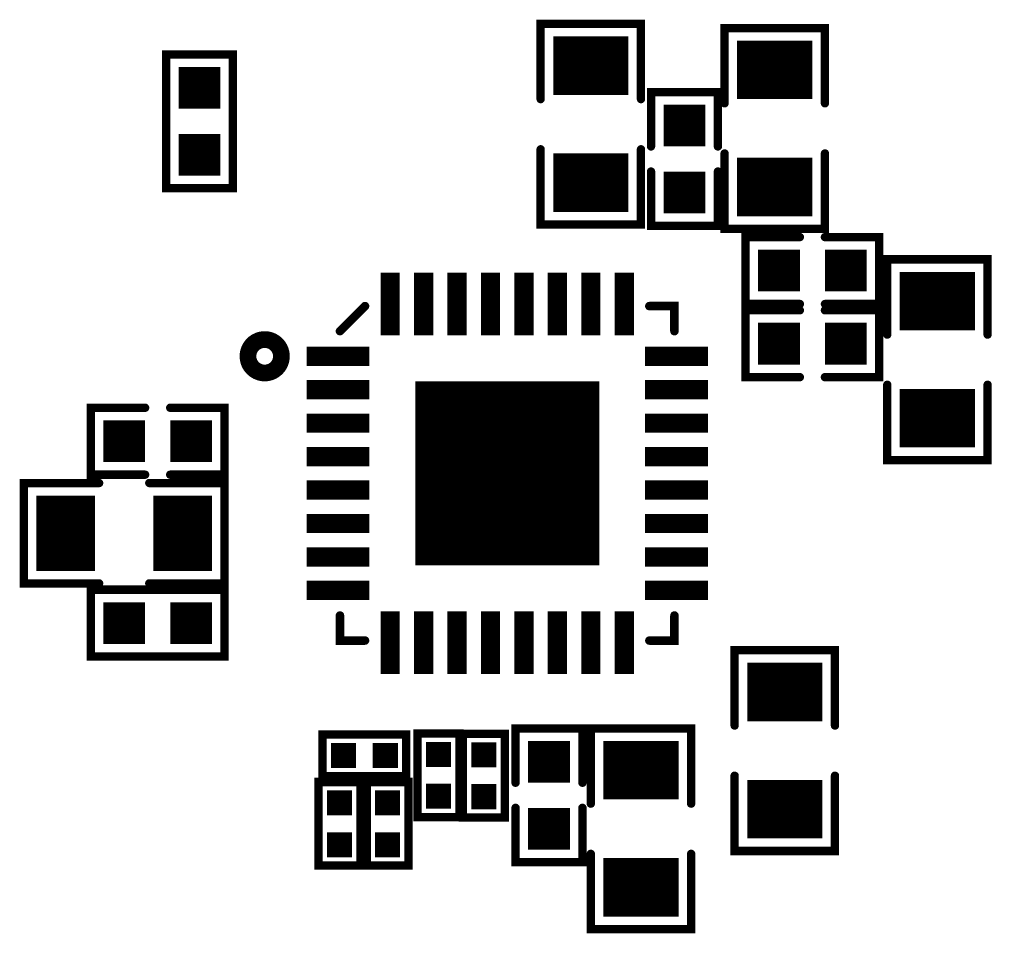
# Model space of a CAD drawing. Extents: x -14 to 157, y -7 to 92.
# Tile 122 of 129: x 112 to 124, y 14 to 25. Entities that reach past the tile are written whole.
import ezdxf

# ---------------------------------------------------------------- set-up
doc = ezdxf.new("R2010")
doc.units = 0
for name, color, linetype in [('DRIL_NPLTE_THRU_01', 3, 'CONTINUOUS'), ('DRIL_NPLTE_THRU_02', 171, 'CONTINUOUS'), ('DRIL_NPLTE_THRU_03', 222, 'CONTINUOUS'), ('DRIL_NPLTE_THRU_04', 2, 'CONTINUOUS'), ('DRIL_PLTE_THRU_01', 3, 'CONTINUOUS'), ('DRIL_PLTE_THRU_02', 171, 'CONTINUOUS'), ('DRIL_PLTE_THRU_03', 222, 'CONTINUOUS'), ('DRIL_PLTE_THRU_04', 2, 'CONTINUOUS'), ('PADS_BOT', 56, 'CONTINUOUS'), ('PADS_INNER', 96, 'CONTINUOUS'), ('PADS_TOP', 96, 'CONTINUOUS'), ('PART_TOP_2DLINE_00', 183, 'CONTINUOUS'), ('PART_TOP_2DLINE_01', 183, 'CONTINUOUS'), ('PART_TOP_2DLINE_126', 183, 'CONTINUOUS')]:
    doc.layers.add(name, color=color, linetype=linetype)

# ---------------------------------------------------------------- blocks, each defined once
blk = doc.blocks.new('SMOOTH_0$1')
at = {"const_width": 0.05}
blk.add_lwpolyline([(-0.025, 0, 1), (0.025, 0, 1)], format="xyb", close=True, dxfattribs=at)
blk = doc.blocks.new('PART_BODY_TOP_14')
at = {"layer": 'PART_TOP_2DLINE_01', "const_width": 0.1}
for points in [[(-0.3, 0.6), (-1.2, 0.6), (-1.2, -0.6), (-0.3, -0.6)], [(0.3, -0.6), (1.2, -0.6), (1.2, 0.6), (0.3, 0.6)]]:
    blk.add_lwpolyline(points, dxfattribs=at)
at = {"layer": 'PART_TOP_2DLINE_01'}
for p in [(-1.2, 0.6), (-0.3, 0.6), (0.3, 0.6), (1.2, 0.6), (-1.2, -0.6), (-0.3, -0.6), (0.3, -0.6), (1.2, -0.6)]:
    blk.add_blockref('SMOOTH_0$1', p, dxfattribs=at)
blk = doc.blocks.new('DRIL_HOLE_0')
blk.add_lwpolyline([(0, 0, 1), (0, 0, 1)], format="xyb", close=True)
blk = doc.blocks.new('PAD_0')
blk.add_lwpolyline([(0, 0, 1), (0, 0, 1)], format="xyb", close=True)
blk = doc.blocks.new('PAD_9')
at = {"const_width": 0.7}
blk.add_lwpolyline([(-0.45, 0), (0.45, 0)], dxfattribs=at)
blk = doc.blocks.new('STK_TOP_10')
at = {"layer": 'DRIL_PLTE_THRU_01'}
blk.add_blockref('DRIL_HOLE_0', (0, 0), dxfattribs=at)
at = {"layer": 'DRIL_PLTE_THRU_02'}
blk.add_blockref('DRIL_HOLE_0', (0, 0), dxfattribs=at)
at = {"layer": 'DRIL_PLTE_THRU_03'}
blk.add_blockref('DRIL_HOLE_0', (0, 0), dxfattribs=at)
at = {"layer": 'DRIL_PLTE_THRU_04'}
blk.add_blockref('DRIL_HOLE_0', (0, 0), dxfattribs=at)
at = {"layer": 'PADS_BOT'}
blk.add_blockref('PAD_0', (0, 0), dxfattribs=at)
at = {"layer": 'PADS_INNER'}
blk.add_blockref('PAD_0', (0, 0), dxfattribs=at)
at = {"layer": 'PADS_TOP', "rotation": 90}
blk.add_blockref('PAD_9', (0, 0), dxfattribs=at)
blk = doc.blocks.new('SYM_TOP_7')
for name, p in [('STK_TOP_10', (-0.7, 0)), ('STK_TOP_10', (0.7, 0)), ('PART_BODY_TOP_14', (0, 0))]:
    blk.add_blockref(name, p)
blk = doc.blocks.new('PART_TOP_145')
blk.add_blockref('SYM_TOP_7', (0, 0))
blk = doc.blocks.new('PART_BODY_TOP_11')
at = {"layer": 'PART_TOP_2DLINE_01', "const_width": 0.1}
for points in [[(-0.15, 0.4), (-0.8, 0.4), (-0.8, -0.4), (-0.15, -0.4)], [(0.15, -0.4), (0.8, -0.4), (0.8, 0.4), (0.15, 0.4)]]:
    blk.add_lwpolyline(points, dxfattribs=at)
at = {"layer": 'PART_TOP_2DLINE_01'}
for p in [(-0.8, 0.4), (-0.15, 0.4), (0.15, 0.4), (0.8, 0.4), (-0.8, -0.4), (-0.15, -0.4), (0.15, -0.4), (0.8, -0.4)]:
    blk.add_blockref('SMOOTH_0$1', p, dxfattribs=at)
blk = doc.blocks.new('PAD_1')
at = {"const_width": 0.5}
blk.add_lwpolyline([(-0.25, 0), (0.25, 0)], dxfattribs=at)
blk = doc.blocks.new('STK_TOP_7')
at = {"layer": 'DRIL_PLTE_THRU_01'}
blk.add_blockref('DRIL_HOLE_0', (0, 0), dxfattribs=at)
at = {"layer": 'DRIL_PLTE_THRU_02'}
blk.add_blockref('DRIL_HOLE_0', (0, 0), dxfattribs=at)
at = {"layer": 'DRIL_PLTE_THRU_03'}
blk.add_blockref('DRIL_HOLE_0', (0, 0), dxfattribs=at)
at = {"layer": 'DRIL_PLTE_THRU_04'}
blk.add_blockref('DRIL_HOLE_0', (0, 0), dxfattribs=at)
at = {"layer": 'PADS_BOT'}
blk.add_blockref('PAD_0', (0, 0), dxfattribs=at)
at = {"layer": 'PADS_INNER'}
blk.add_blockref('PAD_0', (0, 0), dxfattribs=at)
at = {"layer": 'PADS_TOP'}
blk.add_blockref('PAD_1', (0, 0), dxfattribs=at)
blk = doc.blocks.new('SYM_TOP_4')
for name, p in [('PART_BODY_TOP_11', (0, 0)), ('STK_TOP_7', (-0.4, 0)), ('STK_TOP_7', (0.4, 0))]:
    blk.add_blockref(name, p)
blk = doc.blocks.new('PART_TOP_157')
blk.add_blockref('SYM_TOP_4', (0, 0))
blk = doc.blocks.new('PART_TOP_158')
blk.add_blockref('SYM_TOP_4', (0, 0))
blk = doc.blocks.new('PART_TOP_159')
blk.add_blockref('SYM_TOP_7', (0, 0))
blk = doc.blocks.new('PART_TOP_160')
blk.add_blockref('SYM_TOP_7', (0, 0))
blk = doc.blocks.new('PART_TOP_161')
blk.add_blockref('SYM_TOP_4', (0, 0))
blk = doc.blocks.new('PART_TOP_164')
blk.add_blockref('SYM_TOP_7', (0, 0))
blk = doc.blocks.new('PART_TOP_165')
blk.add_blockref('SYM_TOP_7', (0, 0))
blk = doc.blocks.new('PART_TOP_166')
blk.add_blockref('SYM_TOP_4', (0, 0))
blk = doc.blocks.new('PART_BODY_TOP_60')
at = {"layer": 'PART_TOP_2DLINE_01', "const_width": 0.1}
blk.add_lwpolyline([(-0.5, 0.25), (0.5, 0.25), (0.5, -0.25), (-0.5, -0.25)], close=True, dxfattribs=at)
at = {"layer": 'PART_TOP_2DLINE_01'}
for p in [(-0.5, 0.25), (0.5, 0.25), (-0.5, -0.25), (0.5, -0.25)]:
    blk.add_blockref('SMOOTH_0$1', p, dxfattribs=at)
blk = doc.blocks.new('PAD_2')
at = {"const_width": 0.3}
blk.add_lwpolyline([(-0.15, 0), (0.15, 0)], dxfattribs=at)
blk = doc.blocks.new('STK_TOP_133')
at = {"layer": 'DRIL_NPLTE_THRU_01'}
blk.add_blockref('DRIL_HOLE_0', (0, 0), dxfattribs=at)
at = {"layer": 'DRIL_NPLTE_THRU_02'}
blk.add_blockref('DRIL_HOLE_0', (0, 0), dxfattribs=at)
at = {"layer": 'DRIL_NPLTE_THRU_03'}
blk.add_blockref('DRIL_HOLE_0', (0, 0), dxfattribs=at)
at = {"layer": 'DRIL_NPLTE_THRU_04'}
blk.add_blockref('DRIL_HOLE_0', (0, 0), dxfattribs=at)
at = {"layer": 'PADS_BOT'}
blk.add_blockref('PAD_0', (0, 0), dxfattribs=at)
at = {"layer": 'PADS_INNER'}
blk.add_blockref('PAD_0', (0, 0), dxfattribs=at)
at = {"layer": 'PADS_TOP'}
blk.add_blockref('PAD_2', (0, 0), dxfattribs=at)
blk = doc.blocks.new('SYM_TOP_53')
for name, p in [('PART_BODY_TOP_60', (0, 0)), ('STK_TOP_133', (-0.25, 0)), ('STK_TOP_133', (0.25, 0))]:
    blk.add_blockref(name, p)
blk = doc.blocks.new('PART_TOP_169')
blk.add_blockref('SYM_TOP_53', (0, 0))
blk = doc.blocks.new('PART_TOP_170')
blk.add_blockref('SYM_TOP_53', (0, 0))
blk = doc.blocks.new('PART_TOP_171')
blk.add_blockref('SYM_TOP_53', (0, 0))
blk = doc.blocks.new('PART_TOP_172')
blk.add_blockref('SYM_TOP_53', (0, 0))
blk = doc.blocks.new('PART_TOP_173')
blk.add_blockref('SYM_TOP_53', (0, 0))
blk = doc.blocks.new('SMOOTH_0$1016')
at = {"const_width": 0.0508}
blk.add_lwpolyline([(-0.0254, 0, 1), (0.0254, 0, 1)], format="xyb", close=True, dxfattribs=at)
blk = doc.blocks.new('PART_BODY_TOP_59')
at = {"layer": 'PART_TOP_2DLINE_00', "const_width": 0.102}
for points in [[(-1.7, 2), (-2, 1.7)], [(1.7, 2), (2, 2), (2, 1.7)], [(-1.7, -2), (-2, -2), (-2, -1.7)], [(2, -1.7), (2, -2), (1.7, -2)]]:
    blk.add_lwpolyline(points, dxfattribs=at)
at = {"layer": 'PART_TOP_2DLINE_126', "const_width": 0.2}
blk.add_lwpolyline([(-3.1, 1.4, 1), (-2.7, 1.4, 1)], format="xyb", close=True, dxfattribs=at)
at = {"layer": 'PART_TOP_2DLINE_00'}
for p in [(-1.7, 2), (1.7, 2), (2, 2), (-2, 1.7), (2, 1.7), (-2, -1.7), (2, -1.7), (-2, -2), (-1.7, -2), (1.7, -2), (2, -2)]:
    blk.add_blockref('SMOOTH_0$1016', p, dxfattribs=at)
blk = doc.blocks.new('PAD_40')
at = {"const_width": 0.23}
blk.add_lwpolyline([(-0.375, 0), (0.375, 0)], dxfattribs=at)
blk = doc.blocks.new('STK_TOP_149')
at = {"layer": 'DRIL_NPLTE_THRU_01'}
blk.add_blockref('DRIL_HOLE_0', (0, 0), dxfattribs=at)
at = {"layer": 'DRIL_NPLTE_THRU_02'}
blk.add_blockref('DRIL_HOLE_0', (0, 0), dxfattribs=at)
at = {"layer": 'DRIL_NPLTE_THRU_03'}
blk.add_blockref('DRIL_HOLE_0', (0, 0), dxfattribs=at)
at = {"layer": 'DRIL_NPLTE_THRU_04'}
blk.add_blockref('DRIL_HOLE_0', (0, 0), dxfattribs=at)
at = {"layer": 'PADS_BOT'}
blk.add_blockref('PAD_0', (0, 0), dxfattribs=at)
at = {"layer": 'PADS_INNER'}
blk.add_blockref('PAD_0', (0, 0), dxfattribs=at)
at = {"layer": 'PADS_TOP'}
blk.add_blockref('PAD_40', (0, 0), dxfattribs=at)
blk = doc.blocks.new('PAD_41')
at = {"const_width": 0.23}
blk.add_lwpolyline([(-0.45, 0), (0.3, 0)], dxfattribs=at)
blk = doc.blocks.new('STK_TOP_150')
at = {"layer": 'DRIL_NPLTE_THRU_01'}
blk.add_blockref('DRIL_HOLE_0', (0, 0), dxfattribs=at)
at = {"layer": 'DRIL_NPLTE_THRU_02'}
blk.add_blockref('DRIL_HOLE_0', (0, 0), dxfattribs=at)
at = {"layer": 'DRIL_NPLTE_THRU_03'}
blk.add_blockref('DRIL_HOLE_0', (0, 0), dxfattribs=at)
at = {"layer": 'DRIL_NPLTE_THRU_04'}
blk.add_blockref('DRIL_HOLE_0', (0, 0), dxfattribs=at)
at = {"layer": 'PADS_BOT'}
blk.add_blockref('PAD_0', (0, 0), dxfattribs=at)
at = {"layer": 'PADS_INNER'}
blk.add_blockref('PAD_0', (0, 0), dxfattribs=at)
at = {"layer": 'PADS_TOP', "rotation": 90}
blk.add_blockref('PAD_41', (0, 0), dxfattribs=at)
blk = doc.blocks.new('PAD_42')
at = {"const_width": 0.23}
blk.add_lwpolyline([(-0.3, 0), (0.45, 0)], dxfattribs=at)
blk = doc.blocks.new('STK_TOP_151')
at = {"layer": 'DRIL_NPLTE_THRU_01'}
blk.add_blockref('DRIL_HOLE_0', (0, 0), dxfattribs=at)
at = {"layer": 'DRIL_NPLTE_THRU_02'}
blk.add_blockref('DRIL_HOLE_0', (0, 0), dxfattribs=at)
at = {"layer": 'DRIL_NPLTE_THRU_03'}
blk.add_blockref('DRIL_HOLE_0', (0, 0), dxfattribs=at)
at = {"layer": 'DRIL_NPLTE_THRU_04'}
blk.add_blockref('DRIL_HOLE_0', (0, 0), dxfattribs=at)
at = {"layer": 'PADS_BOT'}
blk.add_blockref('PAD_0', (0, 0), dxfattribs=at)
at = {"layer": 'PADS_INNER'}
blk.add_blockref('PAD_0', (0, 0), dxfattribs=at)
at = {"layer": 'PADS_TOP', "rotation": 90}
blk.add_blockref('PAD_42', (0, 0), dxfattribs=at)
blk = doc.blocks.new('PAD_43')
at = {"const_width": 2.2}
blk.add_lwpolyline([(-1.1, 0), (1.1, 0)], dxfattribs=at)
blk = doc.blocks.new('STK_TOP_152')
at = {"layer": 'DRIL_NPLTE_THRU_01'}
blk.add_blockref('DRIL_HOLE_0', (0, 0), dxfattribs=at)
at = {"layer": 'DRIL_NPLTE_THRU_02'}
blk.add_blockref('DRIL_HOLE_0', (0, 0), dxfattribs=at)
at = {"layer": 'DRIL_NPLTE_THRU_03'}
blk.add_blockref('DRIL_HOLE_0', (0, 0), dxfattribs=at)
at = {"layer": 'DRIL_NPLTE_THRU_04'}
blk.add_blockref('DRIL_HOLE_0', (0, 0), dxfattribs=at)
at = {"layer": 'PADS_BOT'}
blk.add_blockref('PAD_0', (0, 0), dxfattribs=at)
at = {"layer": 'PADS_INNER'}
blk.add_blockref('PAD_0', (0, 0), dxfattribs=at)
at = {"layer": 'PADS_TOP'}
blk.add_blockref('PAD_43', (0, 0), dxfattribs=at)
blk = doc.blocks.new('SYM_TOP_52')
for name, p in [('STK_TOP_151', (-1.4, 1.95)), ('STK_TOP_151', (-1, 1.95)), ('STK_TOP_151', (-0.6, 1.95)), ('STK_TOP_151', (-0.2, 1.95)), ('STK_TOP_151', (0.2, 1.95)), ('STK_TOP_151', (0.6, 1.95)), ('STK_TOP_151', (1, 1.95)), ('STK_TOP_151', (1.4, 1.95)), ('PART_BODY_TOP_59', (0, 0)), ('STK_TOP_149', (-2.025, 1.4)), ('STK_TOP_149', (2.025, 1.4)), ('STK_TOP_149', (-2.025, 1)), ('STK_TOP_152', (0, 0)), ('STK_TOP_149', (2.025, 1)), ('STK_TOP_149', (-2.025, 0.6)), ('STK_TOP_149', (2.025, 0.6)), ('STK_TOP_149', (-2.025, 0.2)), ('STK_TOP_149', (2.025, 0.2)), ('STK_TOP_149', (-2.025, -0.2)), ('STK_TOP_149', (2.025, -0.2)), ('STK_TOP_149', (-2.025, -0.6)), ('STK_TOP_149', (2.025, -0.6)), ('STK_TOP_149', (-2.025, -1)), ('STK_TOP_149', (2.025, -1)), ('STK_TOP_149', (-2.025, -1.4)), ('STK_TOP_149', (2.025, -1.4)), ('STK_TOP_150', (-1.4, -1.95)), ('STK_TOP_150', (-1, -1.95)), ('STK_TOP_150', (-0.6, -1.95)), ('STK_TOP_150', (-0.2, -1.95)), ('STK_TOP_150', (0.2, -1.95)), ('STK_TOP_150', (0.6, -1.95)), ('STK_TOP_150', (1, -1.95)), ('STK_TOP_150', (1.4, -1.95))]:
    blk.add_blockref(name, p)
blk = doc.blocks.new('PART_TOP_175')
blk.add_blockref('SYM_TOP_52', (0, 0))
blk = doc.blocks.new('PART_BODY_TOP_24')
at = {"layer": 'PART_TOP_2DLINE_01', "const_width": 0.1}
blk.add_lwpolyline([(-0.8, 0.4), (0.8, 0.4), (0.8, -0.4), (-0.8, -0.4)], close=True, dxfattribs=at)
at = {"layer": 'PART_TOP_2DLINE_01'}
for p in [(-0.8, 0.4), (0.8, 0.4), (-0.8, -0.4), (0.8, -0.4)]:
    blk.add_blockref('SMOOTH_0$1', p, dxfattribs=at)
blk = doc.blocks.new('SYM_TOP_17')
for name, p in [('PART_BODY_TOP_24', (0, 0)), ('STK_TOP_7', (-0.4, 0)), ('STK_TOP_7', (0.4, 0))]:
    blk.add_blockref(name, p)
blk = doc.blocks.new('PART_TOP_179')
blk.add_blockref('SYM_TOP_17', (0, 0))
blk = doc.blocks.new('PART_TOP_181')
blk.add_blockref('SYM_TOP_4', (0, 0))
blk = doc.blocks.new('PART_TOP_182')
blk.add_blockref('SYM_TOP_17', (0, 0))
blk = doc.blocks.new('PART_TOP_185')
blk.add_blockref('SYM_TOP_7', (0, 0))

msp = doc.modelspace()

# ---------------------------------------------------------------- block references
for name, p, rotation in [('PART_TOP_165', (119.28, 24.116), 90), ('PART_TOP_160', (121.48, 24.066), 90), ('PART_TOP_179', (114.6, 24.15), 270), ('PART_TOP_161', (120.4, 23.7), 90), ('PART_TOP_145', (123.425, 21.3), 90), ('PART_TOP_181', (114.1, 20.325), 180), ('PART_TOP_185', (113.7, 19.225), 180), ('PART_TOP_159', (121.6, 16.625), 90), ('PART_TOP_166', (118.78, 16.091), 270), ('PART_TOP_172', (116.573, 16.568), 180), ('PART_TOP_170', (117.459, 16.33), 90), ('PART_TOP_169', (118, 16.325), 270), ('PART_TOP_164', (119.88, 15.691), 270), ('PART_TOP_173', (116.275, 15.75), 270), ('PART_TOP_171', (116.85, 15.75), 90)]:
    msp.add_blockref(name, p, dxfattribs=dict(rotation=rotation))
for name, p in [('PART_TOP_157', (121.93, 22.366)), ('PART_TOP_175', (118.28, 19.941)), ('PART_TOP_158', (121.93, 21.491)), ('PART_TOP_182', (114.1, 18.15))]:
    msp.add_blockref(name, p)

doc.saveas('drawing.dxf')
